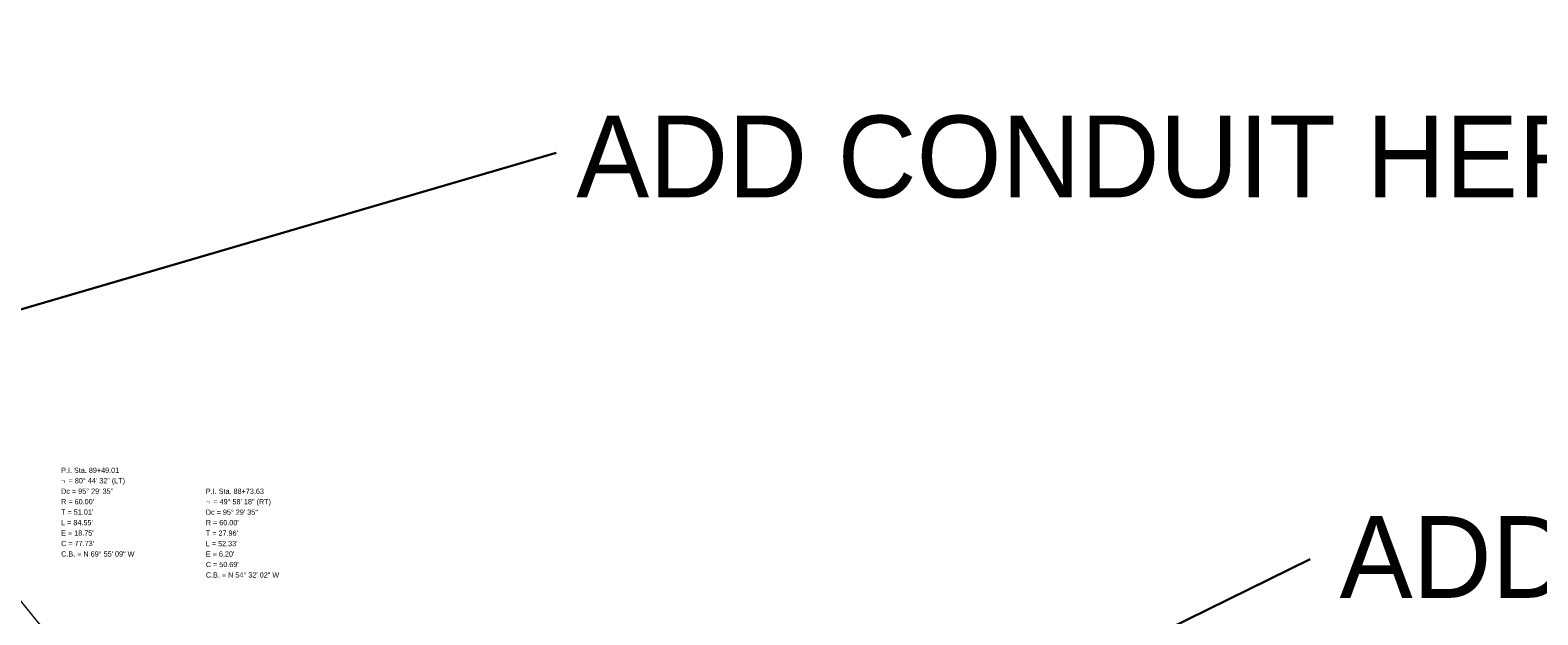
# Model space of a CAD drawing. Extents: x 2399984 to 2508823, y 556481 to 592637.
# Tile 31 of 158: x 2440908 to 2442924, y 560957 to 561739. Entities that reach past the tile are written whole.
import ezdxf
from ezdxf.enums import TextEntityAlignment as Align

# ---------------------------------------------------------------- set-up
doc = ezdxf.new("R2010")
doc.units = 0
doc.header["$MEASUREMENT"] = 0
doc.linetypes.add('cl20', pattern=[100, 5, -5, 80, -5, 5])
doc.linetypes.add('cl50', pattern=[100, 7.5, -7.5, 70, -7.5, 7.5])
doc.layers.add('GE_P_CL_50', color=7, linetype='cl50', lineweight=13)
doc.layers.add('RW_X_CL_20', color=6, linetype='cl20', lineweight=0)
doc.layers.add('SC_Scratch1', color=7, linetype='Continuous', lineweight=0, plot=False)
doc.styles.add('Slanted-Normal LS 0.50', font='font31.shx', dxfattribs={"height": 0.14})
doc.styles.add('Style-font31', font='font31.shx')

msp = doc.modelspace()

# ---------------------------------------------------------------- linework, layer by layer
at = {"layer": 'RW_X_CL_20'}
msp.add_line((2442616.7, 558860), (2438921.8, 563402.2), dxfattribs=at)
at = {"layer": 'SC_Scratch1', "color": 2, "lineweight": 30}
for p, q in [((2439912, 561077.9), (2441611.3, 561575.3)), ((2441352.1, 560409.5), (2442619.7, 561031.5))]:
    msp.add_line(p, q, dxfattribs=at)

# ---------------------------------------------------------------- texts
at = {"layer": 'GE_P_CL_50', "style": 'Style-font31'}
for s, p in [('P.I. Sta. 89+49.01', (2440949.4, 561154)), ('¬', (2440949.4, 561140)), ('= 80%%d 44\' 32" (LT)', (2440959.4, 561140)), ('Dc = 95%%d 29\' 35"', (2440949.4, 561126)), ('P.I. Sta. 88+73.63', (2441142.9, 561125.9)), ('= 49%%d 58\' 18" (RT)', (2441152.9, 561111.9)), ("T = 51.01'", (2440949.4, 561098)), ("R = 60.00'", (2440949.4, 561112)), ('¬', (2441142.9, 561111.9)), ('Dc = 95%%d 29\' 35"', (2441142.9, 561097.9)), ("L = 84.55'", (2440949.4, 561084)), ("R = 60.00'", (2441142.9, 561083.9)), ("C = 77.73'", (2440949.4, 561056)), ("E = 18.75'", (2440949.4, 561070)), ("T = 27.96'", (2441142.9, 561069.9)), ("L = 52.33'", (2441142.9, 561055.9)), ('C.B. = N 69%%d 55\' 09" W', (2440949.4, 561042)), ("E = 6.20'", (2441142.9, 561041.9)), ("C = 50.69'", (2441142.9, 561027.9)), ('C.B. = N 54%%d 32\' 02" W', (2441142.9, 561013.9))]:
    msp.add_text(s, height=7, dxfattribs=at).set_placement(p, align=Align.TOP_LEFT)
at = {"layer": 'SC_Scratch1', "color": 2, "lineweight": 30, "char_height": 109.375, "attachment_point": 1, "line_spacing_factor": 0.606, "style": 'Slanted-Normal LS 0.50'}
for insert in [(2441638.2, 561625.1), (2442659, 561089.1)]:
    msp.add_mtext('ADD CONDUIT HERE', dxfattribs=dict(at, insert=insert))

doc.saveas('drawing.dxf')
